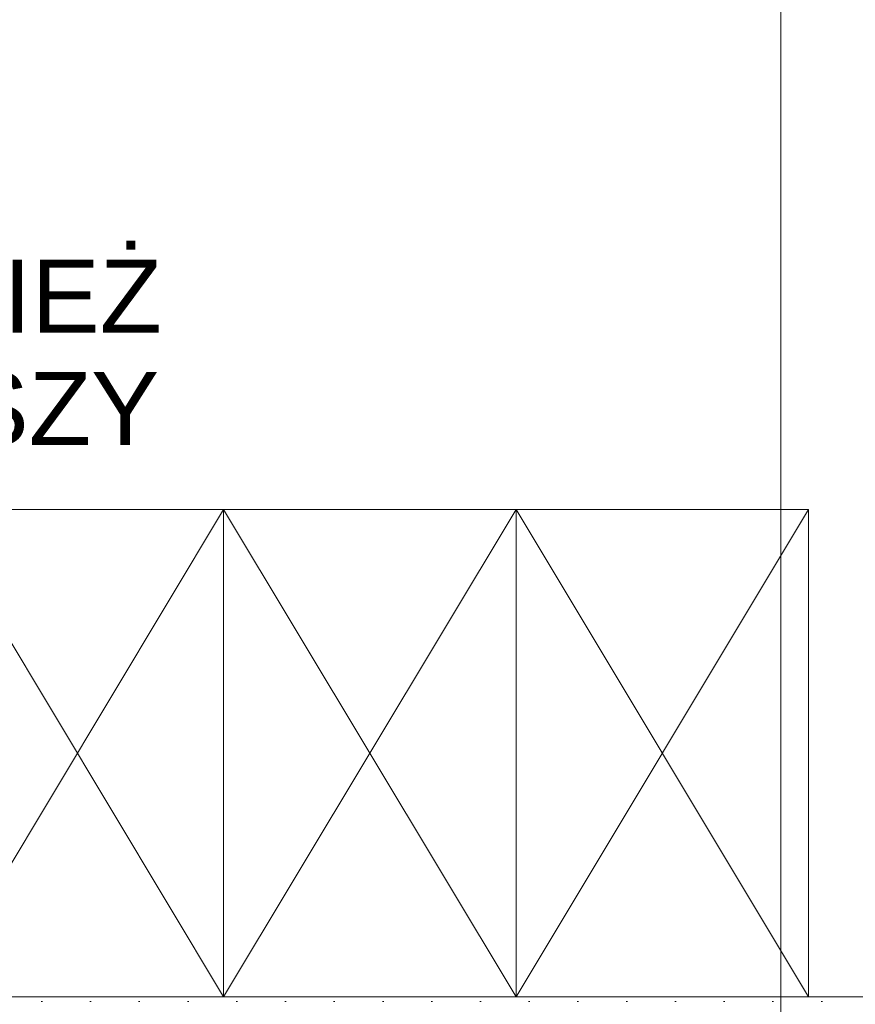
# Model space of a CAD drawing. Extents: x 100 to 2982, y 37 to 2050.
# Tile 69 of 130: x 1779 to 1865, y 620 to 721. Entities that reach past the tile are written whole.
import ezdxf
from ezdxf.xclip import XClip

# ---------------------------------------------------------------- set-up
doc = ezdxf.new("R2010")
doc.units = 0
doc.header["$MEASUREMENT"] = 0
doc.header["$XCLIPFRAME"] = 0
for name, color, linetype in [('330-W Wyposażenie', 7, 'Continuous'), ('420-K Ściany', 7, 'Continuous'), ('810-G Ogólne', 7, 'Continuous'), ('820-G Rysunki Obrazki', 7, 'Continuous')]:
    doc.layers.add(name, color=color, linetype=linetype)
doc.styles.add('STYL_AUTOMATYCZNY_7', font='arial.ttf')
doc.linetypes.add('Fala', pattern='A,0,[1,103_K_01 RZUT PARTERU1.Shx,S=0.223986,R=0,X=0,Y=0],-28.222222,0', length=28.222222)

# ---------------------------------------------------------------- blocks, each defined once
blk = doc.blocks.new('Rysunek_1_1', base_point=(-18316.35, -206.53))
at = {"layer": '420-K Ściany', "linetype": 'Continuous', "lineweight": 5}
h = blk.add_hatch(dxfattribs=at)
h.set_pattern_fill('Tynk_0001', color=180, style=0, pattern_type=2)
h.set_pattern_definition([(0, (-18316.349, -206.5255), (0, 8.660254), [0, -5]), (0, (-18313.849, -202.195), (0, 8.660254), [0, -5])])
h.paths.add_polyline_path([(1867.62, 621.01), (1589.8, 621.01), (1589.8, 619.51), (1867.62, 619.51)])
at = {"color": 240, "linetype": 'Fala', "lineweight": 0, "ltscale": 0.2, "flags": 128}
blk.add_lwpolyline([(1856.98, 1038.71), (2192.76, 1038.71), (2192.76, 566.48), (1856.98, 566.48)], close=True, dxfattribs=at)
at = {"layer": '330-W Wyposażenie', "color": 4, "linetype": 'Continuous', "lineweight": 13, "ltscale": 0.2}
for p, q in [((1769.8, 621.01), (1799.8, 671.01)), ((1769.8, 671.01), (1799.8, 621.01)), ((1799.8, 671.01), (1799.8, 621.01)), ((1799.8, 621.01), (1829.8, 671.01)), ((1799.8, 671.01), (1829.8, 621.01)), ((1829.8, 671.01), (1829.8, 621.01)), ((1829.8, 621.01), (1859.8, 671.01)), ((1829.8, 671.01), (1859.8, 621.01))]:
    blk.add_line(p, q, dxfattribs=at)
at = {"layer": '330-W Wyposażenie', "color": 4, "linetype": 'Continuous', "lineweight": 13, "ltscale": 0.2, "flags": 128}
blk.add_lwpolyline([(1859.8, 671.01), (1589.8, 671.01), (1589.8, 621.01), (1859.8, 621.01)], close=True, dxfattribs=at)
at = {"layer": '420-K Ściany', "color": 47, "linetype": 'Continuous', "lineweight": 15, "ltscale": 0.2, "flags": 128}
blk.add_lwpolyline([(1867.62, 621.01), (1589.8, 621.01)], dxfattribs=at)
at = {"layer": '810-G Ogólne', "color": 1, "linetype": 'Continuous', "lineweight": 13, "insert": (1745.76, 696.62), "char_height": 7.5, "width": 96.0443, "attachment_point": 2, "line_spacing_factor": 0.921252, "style": 'STYL_AUTOMATYCZNY_7'}
blk.add_mtext('\\A1;{\\pqc;\\fArial|b0|i0|c0|p38;SZAFKI NA ODZIEŻ PENSJONARIUSZY }', dxfattribs=at)

msp = doc.modelspace()

# ---------------------------------------------------------------- block references
at = {"layer": '820-G Rysunki Obrazki', "color": 65, "linetype": 'Continuous', "lineweight": 13, "ltscale": 0.2}
ref = msp.add_blockref('Rysunek_1_1', (-18316.35, -206.53), dxfattribs=at)
XClip(ref).set_block_clipping_path([(244.527027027, 75.2081975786), (2570.9054054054, 2024.1891891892)])

doc.saveas('drawing.dxf')
